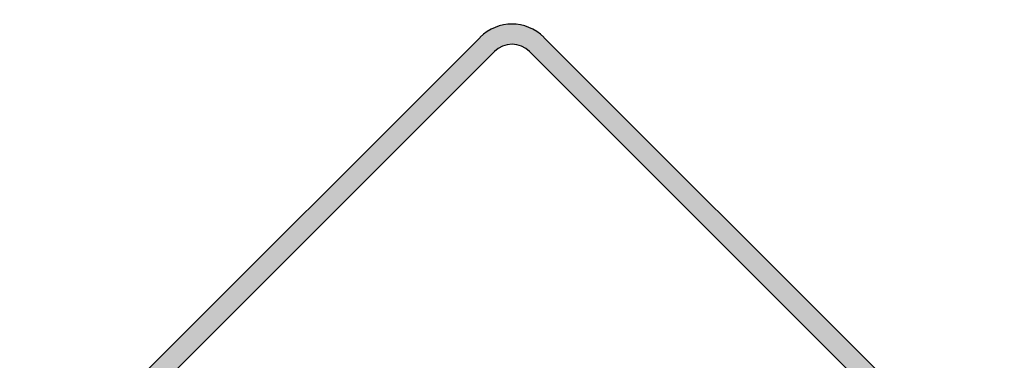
# Model space of a CAD drawing. Header units: inches. Extents: x -0.5 to 0.5, y -0.5 to 0.5.
# Tile 3 of 3: x -0.5 to 0.5, y 0.16 to 0.5. Entities that reach past the tile are written whole.
import ezdxf

# ---------------------------------------------------------------- set-up
doc = ezdxf.new("R2010")
doc.units = ezdxf.units.IN
doc.header["$MEASUREMENT"] = 0

msp = doc.modelspace()

# ---------------------------------------------------------------- hatches: boundary and pattern name
h = msp.add_hatch(color=7)
h.paths.add_polyline_path([(0.4865, -0.0325), (0.0325, -0.4865), (0.0277, -0.4907), (0.0227, -0.494), (0.0173, -0.4967), (0.0117, -0.4985), (0.0058, -0.4997), (0, -0.5), (-0.0058, -0.4997), (-0.0117, -0.4985), (-0.0173, -0.4967), (-0.0227, -0.494), (-0.0277, -0.4907), (-0.0325, -0.4865), (-0.4865, -0.0325), (-0.4907, -0.0277), (-0.494, -0.0227), (-0.4967, -0.0173), (-0.4985, -0.0117), (-0.4997, -0.0058), (-0.5, 0), (-0.4997, 0.0058), (-0.4985, 0.0117), (-0.4967, 0.0173), (-0.494, 0.0227), (-0.4907, 0.0277), (-0.4865, 0.0325), (-0.0325, 0.4865), (-0.0277, 0.4907), (-0.0227, 0.494), (-0.0173, 0.4967), (-0.0117, 0.4985), (-0.0058, 0.4997), (0, 0.5), (0.0058, 0.4997), (0.0117, 0.4985), (0.0173, 0.4967), (0.0227, 0.494), (0.0277, 0.4907), (0.0325, 0.4865), (0.4865, 0.0325), (0.4905, 0.0278), (0.4938, 0.0228), (0.4965, 0.0175), (0.4985, 0.0118), (0.4997, 0.006), (0.5, 0), (0.4997, -0.006), (0.4985, -0.0118), (0.4965, -0.0175), (0.4938, -0.0228), (0.4905, -0.0278), (0.4865, -0.0325)])
h.paths.add_polyline_path([(-0.472, -0.0178), (-0.0178, -0.472), (-0.0153, -0.4743), (-0.0125, -0.4762), (-0.0095, -0.4777), (-0.0065, -0.4787), (-0.0032, -0.4792), (0, -0.4795), (0.0032, -0.4792), (0.0065, -0.4787), (0.0095, -0.4777), (0.0125, -0.4762), (0.0153, -0.4743), (0.0178, -0.472), (0.472, -0.0178), (0.4742, -0.0153), (0.476, -0.0127), (0.4775, -0.0097), (0.4785, -0.0065), (0.4792, -0.0033), (0.4795, 0), (0.4792, 0.0033), (0.4785, 0.0065), (0.4775, 0.0097), (0.476, 0.0127), (0.4742, 0.0153), (0.472, 0.0178), (0.0178, 0.472), (0.0153, 0.4743), (0.0125, 0.4762), (0.0095, 0.4777), (0.0065, 0.4787), (0.0032, 0.4792), (0, 0.4795), (-0.0032, 0.4792), (-0.0065, 0.4787), (-0.0095, 0.4777), (-0.0125, 0.4762), (-0.0153, 0.4743), (-0.0178, 0.472), (-0.472, 0.0178), (-0.4743, 0.0153), (-0.4762, 0.0125), (-0.4777, 0.0095), (-0.4787, 0.0065), (-0.4792, 0.0032), (-0.4795, 0), (-0.4792, -0.0032), (-0.4787, -0.0065), (-0.4777, -0.0095), (-0.4762, -0.0125), (-0.4743, -0.0153), (-0.472, -0.0178)], flags=0)

# ---------------------------------------------------------------- linework, layer by layer
at = {"color": 7}
for p, q in [((-0.0324, 0.4865), (-0.4866, 0.0324)), ((0.4866, 0.0324), (0.0324, 0.4865)), ((-0.0179, 0.472), (-0.472, 0.0179)), ((0.472, 0.0179), (0.0179, 0.472))]:
    msp.add_line(p, q, dxfattribs=at)
for points in [[(0.0324, 0.4866), (0.0145, 0.5045), (-0.0145, 0.5045), (-0.0324, 0.4866)], [(0.0179, 0.472), (0.008, 0.4819), (-0.008, 0.4819), (-0.0179, 0.472)]]:
    msp.add_open_spline(points, degree=3, dxfattribs=at)

doc.saveas('drawing.dxf')
